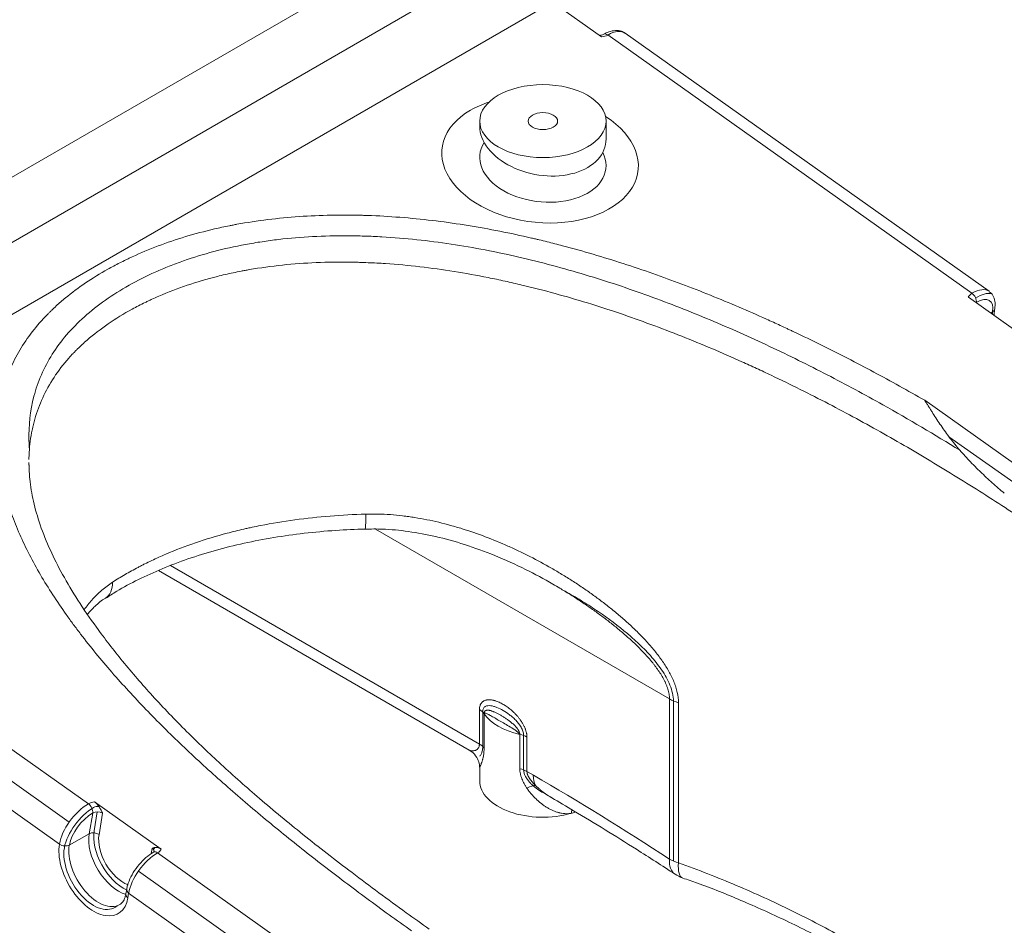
# Model space of a CAD drawing. Header units: millimetres. Extents: x 176 to 9387, y -11044 to -3322.
# Tile 255 of 256: x 9318 to 9335, y -10666 to -10650. Entities that reach past the tile are written whole.
import ezdxf

# ---------------------------------------------------------------- set-up
doc = ezdxf.new("R2010")
doc.units = ezdxf.units.MM
doc.header["$LTSCALE"] = 0.3175
doc.layers.add('1轮廓实线层', color=7, linetype='Continuous', lineweight=18)

# ---------------------------------------------------------------- blocks, each defined once
blk = doc.blocks.new('MR12-2010-Z')
at = {"layer": '1轮廓实线层'}
for p, q in [((64044.302, -21439.644), (64063.182, -21428.744)), ((64045.474, -21440.358), (64064.354, -21429.458)), ((64065.477, -21430.349), (64046.809, -21441.127)), ((64066.526, -21431.092), (64065.477, -21430.349)), ((64066.66, -21431.051), (64074.44, -21436.567)), ((64074.805, -21436.522), (64067.033, -21431.013)), ((64063.922, -21432.89), (64063.922, -21432.996)), ((64066.622, -21433.273), (64066.622, -21432.89)), ((64075.784, -21437.656), (64074.362, -21436.648)), ((64074.532, -21436.768), (64074.533, -21436.763)), ((64074.838, -21436.985), (64074.881, -21436.961)), ((64074.882, -21436.958), (64074.881, -21436.961)), ((64074.925, -21436.904), (64074.925, -21436.901)), ((64073.43, -21438.852), (64082.204, -21445.072)), ((64073.948, -21439.628), (64081.963, -21445.311)), ((64067.976, -21445.229), (64061.695, -21441.603)), ((64047.78, -21441.951), (64055.56, -21447.467)), ((64055.151, -21447.859), (64047.378, -21442.349)), ((64057.316, -21442.381), (64063.915, -21446.191)), ((64057.057, -21442.485), (64063.698, -21446.319)), ((64054.943, -21448.328), (64047.188, -21442.83)), ((64067.976, -21448.649), (64067.976, -21445.229)), ((64068.062, -21448.692), (64068.062, -21445.271)), ((64068.168, -21445.309), (64068.168, -21448.73)), ((64063.915, -21446.191), (64063.915, -21445.456)), ((64063.986, -21445.51), (64063.986, -21446.245)), ((64064.016, -21445.545), (64064.016, -21446.28)), ((64064.779, -21446.72), (64064.779, -21445.986)), ((64064.861, -21446.745), (64064.861, -21446.01)), ((64064.932, -21446.044), (64064.932, -21446.779)), ((64063.922, -21446.708), (64063.922, -21446.975)), ((64064.932, -21446.779), (64065.068, -21446.857)), ((64055.695, -21447.426), (64057.117, -21448.434)), ((64055.577, -21448.106), (64055.653, -21447.664)), ((64055.683, -21448.046), (64055.752, -21447.64)), ((64055.866, -21447.67), (64055.788, -21448.127)), ((64055.577, -21448.106), (64055.153, -21448.351)), ((64054.942, -21448.33), (64054.943, -21448.328)), ((64055.153, -21448.348), (64055.153, -21448.351)), ((64055.047, -21448.41), (64055.049, -21448.401)), ((64056.902, -21448.532), (64056.922, -21448.419)), ((64057.039, -21448.515), (64064.282, -21453.65)), ((64063.881, -21454.047), (64056.629, -21448.907)), ((64056.38, -21449.289), (64056.362, -21449.391)), ((64056.421, -21449.376), (64056.404, -21449.477)), ((64063.692, -21454.53), (64056.421, -21449.376))]:
    blk.add_line(p, q, dxfattribs=at)
blk.add_arc((64068.506, -21448.343), 0.75, 236.7469, 250.6924, dxfattribs=at)
for centre, major_axis, ratio, start_param, end_param in [((64066.449, -21430.902), (-0.298, 0.031), 0.638996, 1.896144, 2.419743), ((64066.648, -21431.166), (-0.075, 0.13), 0.57735, 5.384341, 6.269342), ((64066.598, -21431.624), (0.435, 0.611), 0.505931, 0.001448, 0.837479), ((64065.212, -21433.708), (-2.095, 0.234), 0.638444, 5.329474, 5.568922), ((64065.212, -21433.708), (-2.095, 0.234), 0.638444, 5.568922, 10.337172), ((64065.272, -21433.135), (-1.34, 0.251), 0.666904, 0.124865, 3.270286), ((64065.272, -21433.751), (-1.347, 0.15), 0.638444, 5.974459, 9.820531), ((64074.651, -21436.716), (-0.299, 0.032), 0.638826, 5.563769, 6.087367), ((64074.353, -21437.121), (0.457, 0.595), 0.474787, 0.018259, 0.85429), ((64074.428, -21436.681), (-0.075, 0.13), 0.57735, 3.749176, 5.384341), ((64074.459, -21437.196), (0.463, 0.591), 0.466268, 0.214255, 0.92358), ((64074.457, -21437.203), (0.37, 0.473), 0.466268, 5.570605, 7.141401), ((64075.508, -21437.452), (0.45, -0.779), 0.57735, 3.749176, 3.823544), ((64074.777, -21436.879), (0.148, -0.025), 0.670368, 5.603977, 6.29542), ((64074.777, -21436.876), (0.148, -0.025), 0.670368, 5.603977, 6.283785), ((64061.45, -21440.849), (0.022, -0.75), 0.041025, 0.003043, 0.954721), ((64055.519, -21442.446), (0.407, -0.63), 0.608982, 6.28233, 7.038742), ((64068.506, -21444.923), (-0.75, 0), 0.57735, 0.785398, 1.103389), ((64063.597, -21445.64), (-0.45, 0), 0.57735, 3.515853, 3.926991), ((64065.272, -21445.26), (1.35, 0), 0.57735, 3.515853, 4.338129), ((64064.614, -21446.227), (0.45, 0), 0.57735, 0.785398, 1.196536), ((64063.597, -21446.375), (-0.45, 0), 0.57735, 3.515853, 3.926991), ((64064.614, -21446.962), (0.45, 0), 0.57735, 0.785398, 1.196536), ((64065.598, -21446.55), (-0.375, -0.65), 0.57735, 5.497787, 5.903264), ((64065.068, -21496.459), (-30.375, 52.611), 0.57735, 5.430033, 5.497787), ((64065.272, -21446.975), (1.35, 0), 0.57735, 3.141596, 5.179498), ((64064.818, -21447.387), (0.339, 0.296), 0.306956, 0.323783, 0.979412), ((64055.473, -21448.021), (0.457, 0.595), 0.474787, 0.85429, 2.425086), ((64055.772, -21447.617), (-0.299, 0.032), 0.638826, 5.04017, 5.563769), ((64055.548, -21447.582), (-0.075, 0.13), 0.57735, 3.749176, 5.384341), ((64055.778, -21447.621), (-0.149, 0.016), 0.638826, 4.727437, 5.570647), ((64055.579, -21448.096), (0.463, 0.591), 0.466268, 0.859591, 2.426424), ((64055.578, -21448.103), (0.37, 0.473), 0.466268, 0.858216, 2.429012), ((64055.76, -21447.731), (-0.15, 0.008), 0.604965, 3.961921, 5.532717), ((64066.083, -21447.903), (0.09, -0.441), 0.420243, 3.845566, 4.074602), ((64065.272, -21446.975), (1.35, 0), 0.57735, 5.179498, 5.245101), ((64056.204, -21448.598), (-0.45, 0.779), 0.57735, 0.607583, 2.611135), ((64055.682, -21448.188), (0.148, -0.025), 0.670368, 0.891588, 2.462384), ((64056.31, -21448.536), (-0.45, 0.779), 0.57735, 0.610186, 2.461777), ((64056.31, -21448.536), (0.375, -0.65), 0.57735, 3.749176, 5.682728), ((64055.673, -21448.904), (-0.525, 0.909), 0.57735, 0.607583, 3.749176), ((64055.049, -21448.269), (-0.148, 0.025), 0.670368, 0.891588, 2.462384), ((64055.049, -21448.266), (-0.148, 0.025), 0.670368, 0.891588, 2.462384), ((64055.779, -21448.842), (0.45, -0.779), 0.57735, 3.749176, 6.285964), ((64055.673, -21448.904), (-0.45, 0.779), 0.57735, 0.604868, 3.259706), ((64056.952, -21449.069), (0.457, 0.595), 0.474787, 0.85429, 2.425086), ((64056.816, -21448.48), (-0.15, 0.008), 0.604965, 3.004819, 3.961921), ((64056.834, -21448.37), (-0.149, 0.016), 0.638826, 2.494727, 2.952869), ((64057.027, -21448.63), (-0.075, 0.13), 0.57735, 5.384341, 6.283275), ((64056.828, -21448.365), (-0.299, 0.032), 0.638826, 2.422176, 2.945775), ((64068.506, -21448.343), (-0.411, -0.627), 0.536938, 5.529445, 6.283206), ((64068.506, -21448.343), (-0.75, 0), 0.57735, 0.785398, 1.103389), ((64068.506, -21448.343), (-0.248, -0.708), 0.329993, 5.400931, 6.295018), ((64056.51, -21449.416), (-0.148, 0.025), 0.670368, 6.263662, 7.174773), ((64056.527, -21449.314), (-0.148, 0.025), 0.670368, 0.000359, 0.891588)]:
    blk.add_ellipse(centre, major_axis=major_axis, ratio=ratio, start_param=start_param, end_param=end_param, dxfattribs=at)
for major_axis in [(-1.35, 0), (-0.315, 0)]:
    blk.add_ellipse((64065.272, -21432.89), major_axis=major_axis, ratio=0.57735, dxfattribs=at)
for points, knots in [([(64066.573, -21431.036), (64066.566, -21431.04), (64066.547, -21431.049), (64066.512, -21431.057), (64066.487, -21431.059), (64066.479, -21431.06)], [0, 0, 0, 0, 0.368105, 0.786111, 1, 1, 1, 1]), ([(64067.013, -21431.009), (64066.994, -21430.993), (64066.937, -21430.957), (64066.818, -21430.949), (64066.691, -21430.976), (64066.609, -21431.015), (64066.573, -21431.036)], [0, 0, 0, 0, 0.159804, 0.453738, 0.758565, 1, 1, 1, 1]), ([(64062.468, -21450.181), (64062.145, -21449.952), (64061.826, -21449.722), (64061.197, -21449.257), (64060.886, -21449.022), (64060.274, -21448.55), (64059.973, -21448.312), (64059.381, -21447.831), (64059.09, -21447.588), (64058.52, -21447.097), (64058.241, -21446.85), (64057.832, -21446.474), (64057.697, -21446.348), (64057.432, -21446.094), (64057.301, -21445.967), (64057.042, -21445.71), (64056.915, -21445.581), (64056.664, -21445.321), (64056.541, -21445.19), (64056.299, -21444.926), (64056.18, -21444.794), (64055.947, -21444.526), (64055.833, -21444.391), (64055.61, -21444.119), (64055.501, -21443.982), (64055.368, -21443.809), (64055.342, -21443.774), (64055.29, -21443.705), (64055.264, -21443.67), (64055.187, -21443.566), (64055.136, -21443.496), (64054.987, -21443.286), (64054.892, -21443.145), (64054.709, -21442.863), (64054.621, -21442.721), (64054.455, -21442.436), (64054.376, -21442.292), (64054.228, -21442.004), (64054.158, -21441.86), (64054.03, -21441.568), (64053.971, -21441.422), (64053.864, -21441.127), (64053.816, -21440.979), (64053.77, -21440.811), (64053.765, -21440.792), (64053.755, -21440.755), (64053.75, -21440.736), (64053.736, -21440.68), (64053.709, -21440.568), (64053.686, -21440.456), (64053.645, -21440.232), (64053.625, -21440.084), (64053.602, -21439.787), (64053.597, -21439.639), (64053.606, -21439.344), (64053.619, -21439.196), (64053.652, -21438.976), (64053.665, -21438.903), (64053.683, -21438.821), (64053.687, -21438.802), (64053.691, -21438.784), (64053.698, -21438.757), (64053.711, -21438.702), (64053.726, -21438.648), (64053.777, -21438.468), (64053.827, -21438.327), (64053.947, -21438.05), (64054.016, -21437.914), (64054.174, -21437.648), (64054.263, -21437.517), (64054.46, -21437.262), (64054.569, -21437.138), (64054.695, -21437.009), (64054.703, -21437.001), (64054.718, -21436.986), (64054.74, -21436.963), (64054.794, -21436.911), (64054.841, -21436.867), (64054.937, -21436.779), (64055.002, -21436.722), (64055.206, -21436.555), (64055.349, -21436.448), (64055.651, -21436.244), (64055.81, -21436.146), (64056.059, -21436.007), (64056.144, -21435.961), (64056.274, -21435.895), (64056.318, -21435.873), (64056.384, -21435.841), (64056.407, -21435.83), (64056.451, -21435.809), (64056.474, -21435.798), (64056.676, -21435.705), (64056.862, -21435.627), (64057.242, -21435.483), (64057.437, -21435.417), (64057.838, -21435.297), (64058.043, -21435.242), (64058.359, -21435.169), (64058.465, -21435.146), (64058.6, -21435.119), (64058.627, -21435.114), (64058.668, -21435.106), (64058.681, -21435.104), (64058.708, -21435.098), (64058.776, -21435.086), (64058.844, -21435.074), (64059.117, -21435.028), (64059.338, -21434.998), (64059.783, -21434.949), (64060.008, -21434.93), (64060.46, -21434.905), (64060.689, -21434.898), (64061.034, -21434.895), (64061.149, -21434.896), (64061.28, -21434.898), (64061.294, -21434.898), (64061.323, -21434.899), (64061.338, -21434.899), (64061.381, -21434.9), (64061.468, -21434.903), (64061.555, -21434.906), (64061.845, -21434.917), (64062.075, -21434.932), (64062.535, -21434.97), (64062.764, -21434.994), (64063.22, -21435.05), (64063.448, -21435.083), (64063.901, -21435.156), (64064.127, -21435.197), (64064.578, -21435.286), (64064.803, -21435.334), (64065.055, -21435.393), (64065.083, -21435.399), (64065.139, -21435.412), (64065.222, -21435.432), (64065.417, -21435.48), (64065.583, -21435.522), (64065.912, -21435.609), (64066.13, -21435.67), (64066.562, -21435.797), (64066.775, -21435.863), (64067.199, -21436), (64067.41, -21436.071), (64067.827, -21436.217), (64068.034, -21436.292), (64068.444, -21436.447), (64068.648, -21436.527), (64069.053, -21436.689), (64069.254, -21436.773), (64069.653, -21436.943), (64069.851, -21437.03), (64070.147, -21437.163), (64070.294, -21437.23), (64070.441, -21437.298), (64070.514, -21437.332), (64070.538, -21437.343), (64070.587, -21437.366), (64070.806, -21437.469), (64071.023, -21437.574), (64071.404, -21437.762), (64071.594, -21437.858), (64071.969, -21438.051), (64072.155, -21438.149), (64072.709, -21438.445), (64073.072, -21438.647), (64073.43, -21438.852)], [0, 0, 0, 0, 0.03125, 0.03125, 0.0625, 0.0625, 0.09375, 0.09375, 0.125, 0.125, 0.15625, 0.15625, 0.171875, 0.171875, 0.1875, 0.1875, 0.203125, 0.203125, 0.21875, 0.21875, 0.234375, 0.234375, 0.25, 0.25, 0.265625, 0.265625, 0.269531, 0.269531, 0.273438, 0.273438, 0.28125, 0.28125, 0.296875, 0.296875, 0.3125, 0.3125, 0.328125, 0.328125, 0.34375, 0.34375, 0.359375, 0.359375, 0.375, 0.375, 0.376953, 0.376953, 0.378906, 0.378906, 0.382813, 0.390625, 0.390625, 0.40625, 0.40625, 0.421875, 0.421875, 0.4375, 0.4375, 0.445313, 0.445313, 0.446289, 0.447266, 0.447266, 0.449219, 0.453125, 0.453125, 0.46875, 0.46875, 0.484375, 0.484375, 0.5, 0.5, 0.515625, 0.515625, 0.516602, 0.516602, 0.517578, 0.519531, 0.523438, 0.523438, 0.53125, 0.53125, 0.546875, 0.546875, 0.5625, 0.5625, 0.570313, 0.570313, 0.574219, 0.574219, 0.576172, 0.576172, 0.578125, 0.578125, 0.59375, 0.59375, 0.609375, 0.609375, 0.625, 0.625, 0.632813, 0.632813, 0.634766, 0.634766, 0.635742, 0.635742, 0.636719, 0.640625, 0.640625, 0.65625, 0.65625, 0.671875, 0.671875, 0.6875, 0.6875, 0.695313, 0.695313, 0.696289, 0.696289, 0.697266, 0.697266, 0.699219, 0.703125, 0.703125, 0.71875, 0.71875, 0.734375, 0.734375, 0.75, 0.75, 0.765625, 0.765625, 0.78125, 0.78125, 0.783203, 0.783203, 0.785156, 0.789063, 0.796875, 0.796875, 0.8125, 0.8125, 0.828125, 0.828125, 0.84375, 0.84375, 0.859375, 0.859375, 0.875, 0.875, 0.890625, 0.890625, 0.90625, 0.90625, 0.914063, 0.917969, 0.917969, 0.919922, 0.919922, 0.921875, 0.9375, 0.9375, 0.953125, 0.953125, 0.96875, 0.96875, 1, 1, 1, 1]), ([(64054.301, -21439.898), (64054.296, -21439.835), (64054.293, -21439.772), (64054.283, -21439.39), (64054.315, -21439.075), (64054.418, -21438.687), (64054.441, -21438.609), (64054.495, -21438.456), (64054.524, -21438.38), (64054.622, -21438.156), (64054.699, -21438.011), (64054.879, -21437.728), (64054.98, -21437.59), (64055.209, -21437.323), (64055.336, -21437.194), (64055.755, -21436.819), (64056.074, -21436.595), (64056.607, -21436.296), (64056.794, -21436.202), (64057.087, -21436.07), (64057.187, -21436.028), (64057.39, -21435.948), (64057.492, -21435.909), (64058.013, -21435.727), (64058.454, -21435.61), (64059.034, -21435.502), (64059.152, -21435.482), (64059.389, -21435.447), (64059.508, -21435.431), (64059.867, -21435.389), (64060.108, -21435.369), (64060.595, -21435.343), (64060.84, -21435.337), (64061.211, -21435.339), (64061.335, -21435.341), (64061.584, -21435.349), (64061.709, -21435.354), (64062.331, -21435.39), (64062.823, -21435.443), (64063.798, -21435.59), (64064.281, -21435.684), (64065, -21435.849), (64065.239, -21435.909), (64065.712, -21436.035), (64065.946, -21436.102), (64066.639, -21436.31), (64067.092, -21436.462), (64067.981, -21436.784), (64068.417, -21436.956), (64069.276, -21437.316), (64069.699, -21437.504), (64070.532, -21437.896), (64070.944, -21438.099), (64071.75, -21438.516), (64072.145, -21438.729), (64073.096, -21439.262), (64073.645, -21439.586), (64074.183, -21439.919)], [0, 0, 0, 0, 0.011254, 0.011254, 0.067934, 0.067934, 0.082104, 0.082104, 0.096274, 0.096274, 0.124614, 0.124614, 0.152954, 0.152954, 0.181294, 0.181294, 0.237974, 0.237974, 0.266314, 0.266314, 0.280484, 0.280484, 0.294654, 0.294654, 0.351334, 0.351334, 0.365504, 0.365504, 0.379674, 0.379674, 0.408014, 0.408014, 0.436354, 0.436354, 0.450524, 0.450524, 0.464694, 0.464694, 0.521374, 0.521374, 0.578054, 0.578054, 0.606394, 0.606394, 0.634734, 0.634734, 0.691414, 0.691414, 0.748094, 0.748094, 0.804774, 0.804774, 0.861454, 0.861454, 0.918134, 0.918134, 1, 1, 1, 1]), ([(64076.939, -21442.365), (64076.939, -21442.365), (64076.938, -21442.364), (64076.937, -21442.363), (64076.935, -21442.362), (64076.93, -21442.359), (64076.92, -21442.352), (64076.902, -21442.338), (64076.864, -21442.312), (64076.788, -21442.258), (64076.635, -21442.15), (64076.329, -21441.937), (64076.064, -21441.755), (64075.531, -21441.395), (64075.172, -21441.157), (64074.443, -21440.69), (64074.073, -21440.46), (64073.511, -21440.12), (64073.322, -21440.008), (64072.941, -21439.786), (64072.749, -21439.675), (64072.362, -21439.457), (64072.167, -21439.35), (64071.774, -21439.136), (64071.575, -21439.031), (64071.175, -21438.822), (64070.973, -21438.719), (64070.565, -21438.516), (64070.359, -21438.416), (64070.099, -21438.293), (64070.047, -21438.268), (64069.943, -21438.219), (64069.786, -21438.146), (64069.628, -21438.075), (64069.311, -21437.932), (64069.099, -21437.839), (64068.67, -21437.658), (64068.455, -21437.569), (64068.019, -21437.397), (64067.8, -21437.313), (64067.358, -21437.15), (64067.135, -21437.07), (64066.685, -21436.918), (64066.458, -21436.844), (64065.999, -21436.703), (64065.767, -21436.636), (64065.299, -21436.507), (64065.062, -21436.447), (64064.763, -21436.375), (64064.703, -21436.361), (64064.583, -21436.334), (64064.402, -21436.293), (64064.222, -21436.255), (64063.86, -21436.183), (64063.618, -21436.139), (64063.133, -21436.062), (64062.889, -21436.028), (64062.4, -21435.972), (64062.154, -21435.949), (64061.784, -21435.924), (64061.66, -21435.918), (64061.475, -21435.91), (64061.413, -21435.908), (64061.335, -21435.905), (64061.319, -21435.905), (64061.288, -21435.904), (64061.242, -21435.903), (64060.948, -21435.898), (64060.672, -21435.901), (64060.186, -21435.921), (64059.945, -21435.939), (64059.469, -21435.989), (64059.233, -21436.021), (64058.971, -21436.067), (64058.942, -21436.072), (64058.898, -21436.08), (64058.884, -21436.082), (64058.855, -21436.088), (64058.782, -21436.102), (64058.71, -21436.116), (64058.54, -21436.152), (64058.427, -21436.178), (64058.095, -21436.262), (64057.88, -21436.325), (64057.462, -21436.466), (64057.26, -21436.543), (64057.015, -21436.65), (64056.942, -21436.682), (64056.87, -21436.716), (64056.834, -21436.733), (64056.822, -21436.739), (64056.798, -21436.75), (64056.786, -21436.756), (64056.68, -21436.808), (64056.587, -21436.856), (64056.318, -21437.003), (64056.147, -21437.107), (64055.825, -21437.327), (64055.674, -21437.443), (64055.463, -21437.627), (64055.395, -21437.69), (64055.313, -21437.77), (64055.297, -21437.787), (64055.265, -21437.819), (64055.217, -21437.868), (64055.172, -21437.918), (64055.024, -21438.085), (64054.919, -21438.222), (64054.734, -21438.504), (64054.653, -21438.649), (64054.517, -21438.946), (64054.461, -21439.097), (64054.406, -21439.291), (64054.39, -21439.35), (64054.376, -21439.409), (64054.367, -21439.448), (64054.346, -21439.547), (64054.329, -21439.646), (64054.309, -21439.805), (64054.301, -21439.884), (64054.294, -21440.013), (64054.292, -21440.063), (64054.291, -21440.112)], [0, 0, 0, 0, 0.000098, 0.000098, 0.000196, 0.000392, 0.000785, 0.00157, 0.00314, 0.00628, 0.012559, 0.025118, 0.050236, 0.050236, 0.100472, 0.100472, 0.150708, 0.150708, 0.175826, 0.175826, 0.200944, 0.200944, 0.226062, 0.226062, 0.251181, 0.251181, 0.276299, 0.276299, 0.301417, 0.301417, 0.307696, 0.307696, 0.313976, 0.326535, 0.326535, 0.351653, 0.351653, 0.376771, 0.376771, 0.401889, 0.401889, 0.427007, 0.427007, 0.452125, 0.452125, 0.477243, 0.477243, 0.502361, 0.502361, 0.508641, 0.508641, 0.51492, 0.527479, 0.527479, 0.552597, 0.552597, 0.577715, 0.577715, 0.602833, 0.602833, 0.615392, 0.615392, 0.621672, 0.621672, 0.623242, 0.623242, 0.624812, 0.627951, 0.653069, 0.653069, 0.678187, 0.678187, 0.703306, 0.703306, 0.706445, 0.706445, 0.708015, 0.708015, 0.709585, 0.715865, 0.715865, 0.728424, 0.728424, 0.753542, 0.753542, 0.77866, 0.77866, 0.784939, 0.788079, 0.788079, 0.789649, 0.789649, 0.791219, 0.791219, 0.803778, 0.803778, 0.828896, 0.828896, 0.854014, 0.854014, 0.866573, 0.866573, 0.869713, 0.869713, 0.872852, 0.879132, 0.879132, 0.90425, 0.90425, 0.929368, 0.929368, 0.954486, 0.954486, 0.960766, 0.963905, 0.963905, 0.967045, 0.979604, 0.979604, 0.992163, 0.992163, 1, 1, 1, 1]), ([(64074.925, -21436.901), (64074.931, -21436.87), (64074.938, -21436.789), (64074.921, -21436.673), (64074.873, -21436.573), (64074.824, -21436.542), (64074.808, -21436.534)], [0, 0, 0, 0, 0.216953, 0.564609, 0.877375, 1, 1, 1, 1]), ([(64074.915, -21437.039), (64074.915, -21437.001), (64074.917, -21436.955), (64074.923, -21436.913), (64074.925, -21436.904)], [0, 0, 0, 0, 0.77694, 1, 1, 1, 1]), ([(64075.13, -21440.836), (64075.044, -21440.763), (64074.958, -21440.689), (64074.83, -21440.575), (64074.788, -21440.536), (64074.704, -21440.459), (64074.663, -21440.42), (64074.601, -21440.36), (64074.58, -21440.34), (64074.54, -21440.3), (64074.519, -21440.28), (64074.459, -21440.219), (64074.419, -21440.178), (64074.341, -21440.096), (64074.303, -21440.054), (64074.227, -21439.97), (64074.19, -21439.927), (64074.117, -21439.842), (64074.081, -21439.799), (64074.012, -21439.712), (64073.978, -21439.668), (64073.912, -21439.58), (64073.879, -21439.536), (64073.816, -21439.448), (64073.786, -21439.404), (64073.726, -21439.316), (64073.697, -21439.272), (64073.641, -21439.184), (64073.613, -21439.141), (64073.579, -21439.088), (64073.573, -21439.077), (64073.559, -21439.056), (64073.553, -21439.045), (64073.533, -21439.014), (64073.507, -21438.972), (64073.481, -21438.931), (64073.462, -21438.901), (64073.452, -21438.886), (64073.442, -21438.87), (64073.438, -21438.864), (64073.437, -21438.862), (64073.436, -21438.861), (64073.435, -21438.86), (64073.433, -21438.857), (64073.432, -21438.855), (64073.43, -21438.852)], [0, 0, 0, 0, 0.125, 0.125, 0.1875, 0.1875, 0.25, 0.25, 0.28125, 0.28125, 0.3125, 0.3125, 0.375, 0.375, 0.4375, 0.4375, 0.5, 0.5, 0.5625, 0.5625, 0.625, 0.625, 0.6875, 0.6875, 0.75, 0.75, 0.8125, 0.8125, 0.875, 0.875, 0.890625, 0.890625, 0.90625, 0.90625, 0.9375, 0.96875, 0.96875, 0.984375, 0.992187, 0.994141, 0.995117, 0.995117, 0.996094, 0.996094, 1, 1, 1, 1]), ([(64054.29, -21440.18), (64054.29, -21440.188), (64054.29, -21440.195), (64054.29, -21440.213), (64054.29, -21440.223), (64054.29, -21440.234)], [0, 0, 0, 0, 0.410712, 0.410712, 1, 1, 1, 1]), ([(64062.843, -21450.144), (64062.679, -21450.027), (64062.121, -21449.628), (64061.212, -21448.959), (64060.166, -21448.146), (64059.232, -21447.375), (64058.404, -21446.642), (64057.638, -21445.911), (64056.933, -21445.176), (64056.291, -21444.434), (64055.762, -21443.75), (64055.336, -21443.131), (64055.007, -21442.581), (64054.735, -21442.044), (64054.525, -21441.521), (64054.379, -21441.013), (64054.305, -21440.584), (64054.294, -21440.329), (64054.294, -21440.229)], [0, 0, 0, 0, 0.039389, 0.134357, 0.223194, 0.304637, 0.380541, 0.452179, 0.528004, 0.600157, 0.669512, 0.724617, 0.776291, 0.824855, 0.875798, 0.923901, 0.96998, 1, 1, 1, 1]), ([(64056.079, -21442.735), (64056.164, -21442.679), (64056.253, -21442.625), (64056.434, -21442.52), (64056.527, -21442.468), (64056.646, -21442.406), (64056.669, -21442.393), (64056.706, -21442.375), (64056.718, -21442.369), (64056.742, -21442.356), (64056.803, -21442.326), (64056.864, -21442.296), (64057.012, -21442.226), (64057.113, -21442.18), (64057.42, -21442.049), (64057.632, -21441.968), (64058.068, -21441.819), (64058.293, -21441.751), (64058.642, -21441.659), (64058.759, -21441.629), (64058.909, -21441.595), (64058.939, -21441.588), (64058.999, -21441.575), (64059.089, -21441.555), (64059.18, -21441.537), (64059.482, -21441.477), (64059.727, -21441.437), (64060.222, -21441.37), (64060.472, -21441.343), (64060.977, -21441.303), (64061.231, -21441.289), (64061.488, -21441.282)], [0, 0, 0, 0, 0.0625, 0.0625, 0.125, 0.125, 0.140625, 0.140625, 0.148437, 0.148437, 0.15625, 0.1875, 0.1875, 0.25, 0.25, 0.375, 0.375, 0.5, 0.5, 0.5625, 0.5625, 0.578125, 0.578125, 0.59375, 0.625, 0.625, 0.75, 0.75, 0.875, 0.875, 1, 1, 1, 1]), ([(64061.488, -21441.282), (64061.576, -21441.279), (64061.664, -21441.279), (64061.839, -21441.283), (64061.926, -21441.287), (64062.101, -21441.299), (64062.188, -21441.308), (64062.297, -21441.321), (64062.319, -21441.323), (64062.363, -21441.329), (64062.428, -21441.337), (64062.493, -21441.347), (64062.622, -21441.368), (64062.708, -21441.383), (64062.878, -21441.418), (64062.963, -21441.436), (64063.132, -21441.477), (64063.215, -21441.498), (64063.382, -21441.545), (64063.465, -21441.569), (64063.713, -21441.646), (64063.877, -21441.703), (64064.202, -21441.826), (64064.363, -21441.893), (64064.562, -21441.981), (64064.602, -21441.999), (64064.662, -21442.027), (64064.681, -21442.036), (64064.721, -21442.054), (64064.82, -21442.101), (64064.918, -21442.149), (64065.151, -21442.268), (64065.304, -21442.35), (64065.53, -21442.48), (64065.604, -21442.524), (64065.753, -21442.614), (64065.826, -21442.659), (64065.972, -21442.753), (64066.045, -21442.801), (64066.188, -21442.898), (64066.259, -21442.947), (64066.4, -21443.048), (64066.47, -21443.1), (64066.608, -21443.205), (64066.677, -21443.259), (64066.812, -21443.368), (64066.879, -21443.424), (64066.962, -21443.495), (64066.979, -21443.509), (64067.011, -21443.538), (64067.028, -21443.553), (64067.077, -21443.596), (64067.109, -21443.626), (64067.205, -21443.715), (64067.268, -21443.775), (64067.39, -21443.898), (64067.45, -21443.96), (64067.536, -21444.056), (64067.565, -21444.089), (64067.621, -21444.154), (64067.648, -21444.187), (64067.702, -21444.254), (64067.729, -21444.288), (64067.767, -21444.34), (64067.78, -21444.357), (64067.805, -21444.392), (64067.817, -21444.409), (64067.854, -21444.462), (64067.877, -21444.497), (64067.922, -21444.569), (64067.944, -21444.605), (64067.985, -21444.677), (64068.004, -21444.714), (64068.04, -21444.788), (64068.056, -21444.825), (64068.076, -21444.872), (64068.079, -21444.882), (64068.087, -21444.9), (64068.09, -21444.91), (64068.1, -21444.938), (64068.12, -21444.995), (64068.135, -21445.051), (64068.159, -21445.163), (64068.168, -21445.237), (64068.168, -21445.309)], [0, 0, 0, 0, 0.03125, 0.03125, 0.0625, 0.0625, 0.09375, 0.09375, 0.101563, 0.101563, 0.109375, 0.125, 0.125, 0.15625, 0.15625, 0.1875, 0.1875, 0.21875, 0.21875, 0.25, 0.25, 0.3125, 0.3125, 0.375, 0.375, 0.390625, 0.390625, 0.398438, 0.398438, 0.40625, 0.4375, 0.4375, 0.5, 0.5, 0.53125, 0.53125, 0.5625, 0.5625, 0.59375, 0.59375, 0.625, 0.625, 0.65625, 0.65625, 0.6875, 0.6875, 0.71875, 0.71875, 0.726563, 0.726563, 0.734375, 0.734375, 0.75, 0.75, 0.78125, 0.78125, 0.8125, 0.8125, 0.828125, 0.828125, 0.84375, 0.84375, 0.859375, 0.859375, 0.867188, 0.867188, 0.875, 0.875, 0.890625, 0.890625, 0.90625, 0.90625, 0.921875, 0.921875, 0.9375, 0.9375, 0.941406, 0.941406, 0.945313, 0.945313, 0.953125, 0.96875, 0.96875, 1, 1, 1, 1]), ([(64055.933, -21443.079), (64056.008, -21443.028), (64056.224, -21442.889), (64056.625, -21442.675), (64057.133, -21442.444), (64057.684, -21442.235), (64058.27, -21442.052), (64058.884, -21441.899), (64059.519, -21441.777), (64060.175, -21441.686), (64060.828, -21441.626), (64061.264, -21441.606), (64061.473, -21441.601)], [0, 0, 0, 0, 0.057073, 0.160245, 0.264677, 0.3701, 0.476132, 0.582312, 0.688064, 0.793162, 0.901532, 1, 1, 1, 1]), ([(64061.472, -21441.604), (64061.596, -21441.599), (64061.904, -21441.596), (64062.41, -21441.647), (64062.997, -21441.756), (64063.615, -21441.927), (64064.257, -21442.161), (64064.887, -21442.447), (64065.294, -21442.666), (64065.485, -21442.778)], [0, 0, 0, 0, 0.087515, 0.218784, 0.359524, 0.510709, 0.672409, 0.843429, 1, 1, 1, 1]), ([(64055.472, -21443.317), (64055.524, -21443.247), (64055.578, -21443.182), (64055.701, -21443.044), (64055.773, -21442.973), (64055.884, -21442.877), (64055.922, -21442.846), (64055.999, -21442.788), (64056.038, -21442.761), (64056.079, -21442.735)], [0, 0, 0, 0, 0.289836, 0.289836, 0.644918, 0.644918, 0.822459, 0.822459, 1, 1, 1, 1]), ([(64067.976, -21445.229), (64067.976, -21445.194), (64067.973, -21445.159), (64067.961, -21445.088), (64067.953, -21445.053), (64067.936, -21444.998), (64067.93, -21444.98), (64067.92, -21444.953), (64067.916, -21444.944), (64067.909, -21444.925), (64067.905, -21444.916), (64067.897, -21444.898), (64067.893, -21444.889), (64067.885, -21444.871), (64067.881, -21444.862), (64067.868, -21444.835), (64067.859, -21444.817), (64067.83, -21444.765), (64067.81, -21444.73), (64067.767, -21444.661), (64067.744, -21444.628), (64067.697, -21444.561), (64067.672, -21444.528), (64067.634, -21444.479), (64067.621, -21444.463), (64067.595, -21444.43), (64067.582, -21444.414), (64067.541, -21444.367), (64067.514, -21444.336), (64067.459, -21444.274), (64067.43, -21444.244), (64067.373, -21444.184), (64067.344, -21444.155), (64067.285, -21444.096), (64067.256, -21444.068), (64067.165, -21443.982), (64067.104, -21443.927), (64066.979, -21443.817), (64066.916, -21443.764), (64066.787, -21443.658), (64066.722, -21443.607), (64066.591, -21443.506), (64066.524, -21443.456), (64066.391, -21443.359), (64066.324, -21443.311), (64066.188, -21443.217), (64066.12, -21443.171), (64065.983, -21443.081), (64065.914, -21443.036), (64065.774, -21442.949), (64065.704, -21442.906), (64065.585, -21442.834), (64065.535, -21442.805), (64065.486, -21442.777)], [0, 0, 0, 0, 0.034018, 0.034018, 0.068036, 0.068036, 0.085046, 0.085046, 0.09355, 0.09355, 0.102055, 0.102055, 0.110559, 0.110559, 0.119064, 0.119064, 0.136073, 0.136073, 0.170091, 0.170091, 0.204109, 0.204109, 0.238128, 0.238128, 0.255137, 0.255137, 0.272146, 0.272146, 0.306164, 0.306164, 0.340182, 0.340182, 0.374201, 0.374201, 0.408219, 0.408219, 0.476255, 0.476255, 0.544292, 0.544292, 0.612328, 0.612328, 0.680365, 0.680365, 0.748401, 0.748401, 0.816438, 0.816438, 0.884474, 0.884474, 0.952511, 0.952511, 1, 1, 1, 1]), ([(64055.541, -21443.415), (64055.593, -21443.357), (64055.717, -21443.232), (64055.847, -21443.119), (64055.924, -21443.078), (64055.927, -21443.077)], [0, 0, 0, 0, 0.420215, 0.98236, 1, 1, 1, 1]), ([(64068.062, -21445.271), (64068.061, -21445.217), (64068.054, -21445.16), (64068.028, -21445.045), (64068.01, -21444.989), (64067.965, -21444.877), (64067.938, -21444.821), (64067.847, -21444.657), (64067.774, -21444.553), (64067.654, -21444.401), (64067.612, -21444.352), (64067.525, -21444.255), (64067.48, -21444.208), (64067.344, -21444.069), (64067.249, -21443.981), (64066.957, -21443.726), (64066.751, -21443.568), (64066.43, -21443.345), (64066.321, -21443.272), (64066.101, -21443.134), (64065.989, -21443.067), (64065.819, -21442.969), (64065.76, -21442.936), (64065.701, -21442.904)], [0, 0, 0, 0, 0.056889, 0.056889, 0.11224, 0.11224, 0.167591, 0.167591, 0.278293, 0.278293, 0.333644, 0.333644, 0.388995, 0.388995, 0.499697, 0.499697, 0.721101, 0.721101, 0.831803, 0.831803, 0.942505, 0.942505, 1, 1, 1, 1]), ([(64063.915, -21445.456), (64063.915, -21445.44), (64063.916, -21445.424), (64063.921, -21445.394), (64063.924, -21445.38), (64063.93, -21445.364), (64063.932, -21445.361), (64063.934, -21445.355), (64063.938, -21445.345), (64063.943, -21445.337), (64063.953, -21445.321), (64063.96, -21445.311), (64063.971, -21445.3), (64063.973, -21445.298), (64063.977, -21445.294), (64063.984, -21445.288), (64063.991, -21445.283), (64064.005, -21445.273), (64064.016, -21445.268), (64064.037, -21445.259), (64064.048, -21445.255), (64064.063, -21445.252), (64064.066, -21445.251), (64064.072, -21445.25), (64064.081, -21445.249), (64064.09, -21445.248), (64064.109, -21445.246), (64064.121, -21445.246), (64064.147, -21445.247), (64064.16, -21445.248), (64064.187, -21445.252), (64064.2, -21445.254), (64064.217, -21445.258), (64064.221, -21445.259), (64064.227, -21445.261), (64064.238, -21445.263), (64064.248, -21445.266), (64064.269, -21445.273), (64064.283, -21445.277), (64064.311, -21445.288), (64064.325, -21445.294), (64064.367, -21445.313), (64064.395, -21445.327), (64064.43, -21445.348), (64064.441, -21445.354), (64064.452, -21445.361), (64064.459, -21445.365), (64064.463, -21445.367), (64064.48, -21445.379), (64064.495, -21445.388), (64064.537, -21445.418), (64064.565, -21445.44), (64064.606, -21445.474), (64064.619, -21445.487), (64064.646, -21445.512), (64064.66, -21445.524), (64064.68, -21445.545), (64064.686, -21445.552), (64064.7, -21445.566), (64064.706, -21445.573), (64064.726, -21445.594), (64064.738, -21445.609), (64064.763, -21445.64), (64064.775, -21445.656), (64064.798, -21445.688), (64064.81, -21445.704), (64064.823, -21445.726), (64064.826, -21445.73), (64064.831, -21445.739), (64064.839, -21445.752), (64064.847, -21445.765), (64064.861, -21445.791), (64064.87, -21445.809), (64064.883, -21445.836), (64064.887, -21445.846), (64064.892, -21445.859), (64064.894, -21445.864), (64064.898, -21445.873), (64064.899, -21445.878), (64064.908, -21445.901), (64064.913, -21445.919), (64064.92, -21445.947), (64064.922, -21445.956), (64064.925, -21445.969), (64064.926, -21445.974), (64064.927, -21445.983), (64064.928, -21445.987), (64064.931, -21446.01), (64064.932, -21446.027), (64064.932, -21446.044)], [0, 0, 0, 0, 0.03125, 0.03125, 0.0625, 0.0625, 0.070312, 0.070312, 0.078125, 0.09375, 0.09375, 0.125, 0.125, 0.132812, 0.132812, 0.140625, 0.15625, 0.15625, 0.1875, 0.1875, 0.21875, 0.21875, 0.226562, 0.226562, 0.234375, 0.25, 0.25, 0.28125, 0.28125, 0.3125, 0.3125, 0.34375, 0.34375, 0.351562, 0.351562, 0.359375, 0.375, 0.375, 0.40625, 0.40625, 0.4375, 0.4375, 0.5, 0.5, 0.515625, 0.523437, 0.523437, 0.53125, 0.53125, 0.5625, 0.5625, 0.625, 0.625, 0.65625, 0.65625, 0.6875, 0.6875, 0.703125, 0.703125, 0.71875, 0.71875, 0.75, 0.75, 0.78125, 0.78125, 0.8125, 0.8125, 0.820313, 0.820313, 0.828125, 0.84375, 0.84375, 0.875, 0.875, 0.890625, 0.890625, 0.898438, 0.898438, 0.90625, 0.90625, 0.9375, 0.9375, 0.953125, 0.953125, 0.960938, 0.960938, 0.96875, 0.96875, 1, 1, 1, 1]), ([(64063.987, -21445.51), (64063.986, -21445.506), (64063.986, -21445.502), (64063.986, -21445.484), (64063.988, -21445.472), (64063.993, -21445.449), (64063.997, -21445.439), (64064.012, -21445.412), (64064.026, -21445.398), (64064.058, -21445.38), (64064.077, -21445.375), (64064.115, -21445.37), (64064.136, -21445.371), (64064.178, -21445.376), (64064.2, -21445.381), (64064.244, -21445.393), (64064.266, -21445.401), (64064.333, -21445.427), (64064.378, -21445.45), (64064.469, -21445.502), (64064.514, -21445.532), (64064.581, -21445.583), (64064.603, -21445.6), (64064.647, -21445.639), (64064.669, -21445.659), (64064.733, -21445.725), (64064.773, -21445.774), (64064.821, -21445.858), (64064.836, -21445.887), (64064.85, -21445.931), (64064.854, -21445.946), (64064.86, -21445.975), (64064.861, -21445.989), (64064.861, -21446.005), (64064.861, -21446.007), (64064.861, -21446.01)], [0, 0, 0, 0, 0.009619, 0.009619, 0.040372, 0.040372, 0.071125, 0.071125, 0.13263, 0.13263, 0.194135, 0.194135, 0.25564, 0.25564, 0.317145, 0.317145, 0.378651, 0.378651, 0.501661, 0.501661, 0.624671, 0.624671, 0.686177, 0.686177, 0.747682, 0.747682, 0.870692, 0.870692, 0.932197, 0.932197, 0.96295, 0.96295, 0.993703, 0.993703, 1, 1, 1, 1]), ([(64064.779, -21445.986), (64064.779, -21445.98), (64064.778, -21445.974), (64064.777, -21445.965), (64064.776, -21445.963), (64064.775, -21445.957), (64064.774, -21445.954), (64064.772, -21445.944), (64064.77, -21445.939), (64064.765, -21445.927), (64064.763, -21445.921), (64064.758, -21445.912), (64064.757, -21445.909), (64064.754, -21445.903), (64064.752, -21445.9), (64064.749, -21445.894), (64064.747, -21445.891), (64064.743, -21445.886), (64064.742, -21445.883), (64064.732, -21445.869), (64064.724, -21445.858), (64064.708, -21445.837), (64064.699, -21445.827), (64064.681, -21445.807), (64064.671, -21445.798), (64064.653, -21445.78), (64064.643, -21445.771), (64064.624, -21445.754), (64064.614, -21445.745), (64064.599, -21445.733), (64064.595, -21445.729), (64064.585, -21445.721), (64064.58, -21445.717), (64064.565, -21445.706), (64064.555, -21445.698), (64064.526, -21445.677), (64064.506, -21445.663), (64064.467, -21445.637), (64064.448, -21445.624), (64064.419, -21445.606), (64064.409, -21445.6), (64064.39, -21445.589), (64064.38, -21445.583), (64064.352, -21445.567), (64064.333, -21445.556), (64064.296, -21445.537), (64064.278, -21445.527), (64064.251, -21445.515), (64064.242, -21445.511), (64064.224, -21445.503), (64064.216, -21445.499), (64064.189, -21445.489), (64064.173, -21445.483), (64064.148, -21445.476), (64064.14, -21445.474), (64064.128, -21445.472), (64064.124, -21445.471), (64064.116, -21445.47), (64064.112, -21445.469), (64064.1, -21445.468), (64064.093, -21445.468), (64064.078, -21445.469), (64064.071, -21445.47), (64064.061, -21445.472), (64064.058, -21445.473), (64064.053, -21445.475), (64064.052, -21445.476), (64064.049, -21445.478), (64064.047, -21445.478), (64064.043, -21445.481), (64064.04, -21445.483), (64064.035, -21445.488), (64064.033, -21445.491), (64064.029, -21445.495), (64064.028, -21445.496), (64064.026, -21445.5), (64064.025, -21445.502), (64064.022, -21445.507), (64064.021, -21445.511), (64064.018, -21445.52), (64064.017, -21445.524), (64064.016, -21445.532), (64064.016, -21445.534), (64064.016, -21445.54), (64064.016, -21445.542), (64064.016, -21445.545)], [0, 0, 0, 0, 0.015625, 0.015625, 0.023438, 0.023438, 0.03125, 0.03125, 0.046875, 0.046875, 0.0625, 0.0625, 0.070313, 0.070313, 0.078125, 0.078125, 0.085938, 0.085938, 0.09375, 0.09375, 0.125, 0.125, 0.15625, 0.15625, 0.1875, 0.1875, 0.21875, 0.21875, 0.25, 0.25, 0.265625, 0.265625, 0.28125, 0.28125, 0.3125, 0.3125, 0.375, 0.375, 0.4375, 0.4375, 0.46875, 0.46875, 0.5, 0.5, 0.5625, 0.5625, 0.625, 0.625, 0.65625, 0.65625, 0.6875, 0.6875, 0.75, 0.75, 0.78125, 0.78125, 0.796875, 0.796875, 0.8125, 0.8125, 0.84375, 0.84375, 0.875, 0.875, 0.890625, 0.890625, 0.898438, 0.898438, 0.90625, 0.90625, 0.921875, 0.921875, 0.9375, 0.9375, 0.945313, 0.945313, 0.953125, 0.953125, 0.96875, 0.96875, 0.984375, 0.984375, 0.992188, 0.992188, 1, 1, 1, 1]), ([(64064.016, -21445.545), (64064.019, -21445.542), (64064.022, -21445.539), (64064.029, -21445.535), (64064.033, -21445.534), (64064.045, -21445.533), (64064.055, -21445.535), (64064.085, -21445.545), (64064.108, -21445.557), (64064.16, -21445.587), (64064.189, -21445.603), (64064.25, -21445.639), (64064.283, -21445.659), (64064.353, -21445.699), (64064.39, -21445.72), (64064.466, -21445.763), (64064.505, -21445.786), (64064.587, -21445.834), (64064.629, -21445.859), (64064.689, -21445.901), (64064.709, -21445.916), (64064.737, -21445.941), (64064.746, -21445.949), (64064.763, -21445.967), (64064.771, -21445.976), (64064.779, -21445.986)], [0, 0, 0, 0, 0.03125, 0.03125, 0.0625, 0.0625, 0.125, 0.125, 0.25, 0.25, 0.375, 0.375, 0.5, 0.5, 0.625, 0.625, 0.75, 0.75, 0.875, 0.875, 0.9375, 0.9375, 0.96875, 0.96875, 1, 1, 1, 1]), ([(64063.698, -21446.319), (64063.699, -21446.32), (64063.7, -21446.321), (64063.708, -21446.325), (64063.716, -21446.328), (64063.733, -21446.333), (64063.742, -21446.335), (64063.756, -21446.337), (64063.761, -21446.337), (64063.771, -21446.337), (64063.776, -21446.337), (64063.792, -21446.337), (64063.802, -21446.335), (64063.819, -21446.331), (64063.824, -21446.33), (64063.835, -21446.326), (64063.84, -21446.323), (64063.848, -21446.319), (64063.851, -21446.318), (64063.857, -21446.314), (64063.859, -21446.313), (64063.867, -21446.307), (64063.872, -21446.303), (64063.882, -21446.293), (64063.887, -21446.287), (64063.894, -21446.278), (64063.896, -21446.274), (64063.899, -21446.269), (64063.9, -21446.267), (64063.902, -21446.263), (64063.903, -21446.26), (64063.907, -21446.25), (64063.91, -21446.24), (64063.912, -21446.226), (64063.913, -21446.223), (64063.914, -21446.217), (64063.914, -21446.214), (64063.915, -21446.205), (64063.915, -21446.198), (64063.915, -21446.191)], [0, 0, 0, 0, 0.017894, 0.017894, 0.140657, 0.140657, 0.263421, 0.263421, 0.324802, 0.324802, 0.386184, 0.386184, 0.508947, 0.508947, 0.570329, 0.570329, 0.63171, 0.63171, 0.662401, 0.662401, 0.693092, 0.693092, 0.754474, 0.754474, 0.815855, 0.815855, 0.846546, 0.846546, 0.861891, 0.861891, 0.877237, 0.877237, 0.938618, 0.938618, 0.953964, 0.953964, 0.969309, 0.969309, 1, 1, 1, 1]), ([(64063.922, -21446.448), (64063.922, -21446.45), (64063.924, -21446.45), (64063.932, -21446.443), (64063.938, -21446.436), (64063.951, -21446.414), (64063.958, -21446.4), (64063.969, -21446.368), (64063.972, -21446.357), (64063.979, -21446.329), (64063.981, -21446.314), (64063.985, -21446.28), (64063.986, -21446.263), (64063.986, -21446.245)], [0, 0, 0, 0, 0.21808, 0.21808, 0.445254, 0.445254, 0.672428, 0.672428, 0.786014, 0.786014, 0.899601, 0.899601, 1, 1, 1, 1]), ([(64063.695, -21446.325), (64063.712, -21446.332), (64063.779, -21446.365), (64063.859, -21446.464), (64063.913, -21446.593), (64063.922, -21446.672), (64063.921, -21446.708)], [0, 0, 0, 0, 0.112319, 0.483067, 0.773571, 1, 1, 1, 1]), ([(64064.016, -21446.28), (64064.016, -21446.311), (64064.014, -21446.341), (64064.011, -21446.375), (64064.011, -21446.382), (64064.009, -21446.395), (64064.008, -21446.401), (64064.006, -21446.42), (64064.004, -21446.432), (64063.998, -21446.467), (64063.993, -21446.488), (64063.986, -21446.512), (64063.985, -21446.517), (64063.983, -21446.526), (64063.981, -21446.53), (64063.977, -21446.544), (64063.975, -21446.552), (64063.967, -21446.576), (64063.961, -21446.59), (64063.952, -21446.617), (64063.947, -21446.629), (64063.942, -21446.643), (64063.941, -21446.646), (64063.939, -21446.651), (64063.936, -21446.658), (64063.933, -21446.665), (64063.929, -21446.678), (64063.926, -21446.686), (64063.923, -21446.699), (64063.922, -21446.704), (64063.922, -21446.708)], [0, 0, 0, 0, 0.111111, 0.111111, 0.138889, 0.138889, 0.166667, 0.166667, 0.222222, 0.222222, 0.333334, 0.333334, 0.361112, 0.361112, 0.388889, 0.388889, 0.444445, 0.444445, 0.555556, 0.555556, 0.666667, 0.666667, 0.694445, 0.694445, 0.722223, 0.777779, 0.777779, 0.88889, 0.88889, 1, 1, 1, 1]), ([(64064.932, -21447.136), (64064.921, -21447.119), (64064.91, -21447.103), (64064.89, -21447.07), (64064.88, -21447.053), (64064.862, -21447.019), (64064.853, -21447.002), (64064.837, -21446.967), (64064.829, -21446.95), (64064.816, -21446.915), (64064.809, -21446.897), (64064.801, -21446.87), (64064.799, -21446.861), (64064.794, -21446.843), (64064.792, -21446.835), (64064.786, -21446.808), (64064.783, -21446.79), (64064.78, -21446.755), (64064.779, -21446.738), (64064.779, -21446.72)], [0, 0, 0, 0, 0.125, 0.125, 0.25, 0.25, 0.375, 0.375, 0.5, 0.5, 0.625, 0.625, 0.6875, 0.6875, 0.75, 0.75, 0.875, 0.875, 1, 1, 1, 1]), ([(64064.861, -21446.745), (64064.862, -21446.759), (64064.863, -21446.774), (64064.871, -21446.81), (64064.878, -21446.833), (64064.897, -21446.877), (64064.908, -21446.898), (64064.947, -21446.96), (64064.979, -21446.999), (64065.028, -21447.051), (64065.044, -21447.066), (64065.06, -21447.08)], [0, 0, 0, 0, 0.117548, 0.117548, 0.299166, 0.299166, 0.480784, 0.480784, 0.844019, 0.844019, 1, 1, 1, 1]), ([(64064.932, -21446.779), (64064.932, -21446.791), (64064.934, -21446.804), (64064.938, -21446.824), (64064.94, -21446.831), (64064.945, -21446.844), (64064.947, -21446.851), (64064.953, -21446.864), (64064.956, -21446.871), (64064.961, -21446.881), (64064.962, -21446.884), (64064.966, -21446.891), (64064.967, -21446.894), (64064.976, -21446.91), (64064.984, -21446.923), (64065.001, -21446.947), (64065.01, -21446.959), (64065.028, -21446.983), (64065.038, -21446.995), (64065.058, -21447.018), (64065.068, -21447.029), (64065.089, -21447.052), (64065.1, -21447.063), (64065.111, -21447.073)], [0, 0, 0, 0, 0.125, 0.125, 0.1875, 0.1875, 0.25, 0.25, 0.3125, 0.3125, 0.34375, 0.34375, 0.375, 0.375, 0.5, 0.5, 0.625, 0.625, 0.75, 0.75, 0.875, 0.875, 1, 1, 1, 1]), ([(64065.06, -21447.08), (64065.062, -21447.082), (64065.065, -21447.085), (64065.106, -21447.121), (64065.146, -21447.151), (64065.23, -21447.206), (64065.274, -21447.23), (64065.325, -21447.253), (64065.33, -21447.255), (64065.334, -21447.258)], [0, 0, 0, 0, 0.031197, 0.031197, 0.491036, 0.491036, 0.950875, 0.950875, 1, 1, 1, 1]), ([(64065.111, -21447.073), (64065.128, -21447.09), (64065.145, -21447.106), (64065.18, -21447.138), (64065.199, -21447.154), (64065.235, -21447.184), (64065.254, -21447.199), (64065.292, -21447.227), (64065.311, -21447.241), (64065.369, -21447.282), (64065.409, -21447.308), (64065.454, -21447.334), (64065.457, -21447.336), (64065.46, -21447.338)], [0, 0, 0, 0, 0.162206, 0.162206, 0.324412, 0.324412, 0.486618, 0.486618, 0.648824, 0.648824, 0.973236, 0.973236, 1, 1, 1, 1]), ([(64065.88, -21447.671), (64065.874, -21447.672), (64065.868, -21447.673), (64065.857, -21447.674), (64065.839, -21447.677), (64065.822, -21447.678), (64065.787, -21447.68), (64065.763, -21447.679), (64065.717, -21447.676), (64065.694, -21447.673), (64065.659, -21447.667), (64065.642, -21447.664), (64065.625, -21447.66), (64065.613, -21447.657), (64065.608, -21447.655), (64065.579, -21447.648), (64065.557, -21447.64), (64065.512, -21447.624), (64065.491, -21447.615), (64065.448, -21447.595), (64065.427, -21447.585), (64065.385, -21447.562), (64065.365, -21447.55), (64065.324, -21447.525), (64065.304, -21447.511), (64065.275, -21447.49), (64065.265, -21447.483), (64065.245, -21447.468), (64065.236, -21447.461), (64065.189, -21447.423), (64065.153, -21447.391), (64065.101, -21447.341), (64065.084, -21447.323), (64065.051, -21447.288), (64065.035, -21447.27), (64065.004, -21447.233), (64064.989, -21447.214), (64064.959, -21447.175), (64064.945, -21447.156), (64064.932, -21447.136)], [0, 0, 0, 0, 0.015625, 0.015625, 0.03125, 0.0625, 0.0625, 0.125, 0.125, 0.1875, 0.1875, 0.21875, 0.234375, 0.234375, 0.25, 0.25, 0.3125, 0.3125, 0.375, 0.375, 0.4375, 0.4375, 0.5, 0.5, 0.5625, 0.5625, 0.59375, 0.59375, 0.625, 0.625, 0.75, 0.75, 0.8125, 0.8125, 0.875, 0.875, 0.9375, 0.9375, 1, 1, 1, 1]), ([(64055.695, -21447.426), (64055.704, -21447.432), (64055.713, -21447.439), (64055.726, -21447.452), (64055.73, -21447.456), (64055.739, -21447.465), (64055.743, -21447.469), (64055.755, -21447.483), (64055.763, -21447.493), (64055.778, -21447.513), (64055.785, -21447.524), (64055.796, -21447.54), (64055.799, -21447.545), (64055.806, -21447.556), (64055.809, -21447.562), (64055.819, -21447.579), (64055.825, -21447.59), (64055.837, -21447.613), (64055.846, -21447.63), (64055.856, -21447.65), (64055.861, -21447.66), (64055.863, -21447.664), (64055.864, -21447.667), (64055.865, -21447.669), (64055.866, -21447.67)], [0, 0, 0, 0, 0.125, 0.125, 0.1875, 0.1875, 0.25, 0.25, 0.375, 0.375, 0.5, 0.5, 0.5625, 0.5625, 0.625, 0.625, 0.75, 0.75, 0.875, 0.9375, 0.96875, 0.984375, 0.984375, 1, 1, 1, 1]), ([(64065.46, -21447.339), (64065.616, -21447.43), (64066.22, -21447.784), (64067.098, -21448.326), (64067.82, -21448.79), (64068.095, -21448.97)], [0, 0, 0, 0, 0.177806, 0.687011, 1, 1, 1, 1]), ([(64056.952, -21448.5), (64056.924, -21448.516), (64056.843, -21448.569), (64056.712, -21448.683), (64056.574, -21448.848), (64056.464, -21449.027), (64056.404, -21449.177), (64056.384, -21449.262), (64056.38, -21449.289)], [0, 0, 0, 0, 0.106157, 0.307267, 0.505968, 0.704874, 0.906614, 1, 1, 1, 1]), ([(64056.922, -21448.419), (64056.923, -21448.418), (64056.924, -21448.418), (64056.925, -21448.418), (64056.928, -21448.417), (64056.934, -21448.415), (64056.947, -21448.41), (64056.958, -21448.407), (64056.973, -21448.404), (64056.98, -21448.402), (64056.992, -21448.4), (64056.996, -21448.4), (64057.003, -21448.399), (64057.007, -21448.399), (64057.02, -21448.399), (64057.028, -21448.399), (64057.045, -21448.402), (64057.053, -21448.404), (64057.067, -21448.408), (64057.071, -21448.409), (64057.08, -21448.413), (64057.085, -21448.415), (64057.098, -21448.422), (64057.107, -21448.427), (64057.117, -21448.434)], [0, 0, 0, 0, 0.015625, 0.015625, 0.03125, 0.0625, 0.125, 0.25, 0.25, 0.375, 0.375, 0.4375, 0.4375, 0.5, 0.5, 0.625, 0.625, 0.75, 0.75, 0.8125, 0.8125, 0.875, 0.875, 1, 1, 1, 1]), ([(64056.968, -21448.488), (64056.968, -21448.487), (64056.967, -21448.488), (64056.963, -21448.493), (64056.954, -21448.498), (64056.952, -21448.5)], [0, 0, 0, 0, 0.148907, 0.806483, 1, 1, 1, 1]), ([(64068.168, -21448.73), (64068.379, -21448.804), (64068.587, -21448.881), (64068.999, -21449.041), (64069.203, -21449.124), (64069.606, -21449.295), (64069.806, -21449.383), (64070.201, -21449.563), (64070.397, -21449.656), (64070.784, -21449.847), (64070.976, -21449.944), (64071.357, -21450.144), (64071.546, -21450.247), (64071.92, -21450.456), (64072.106, -21450.562), (64072.474, -21450.78), (64072.656, -21450.891), (64073.2, -21451.23), (64073.556, -21451.464), (64073.982, -21451.758), (64074.057, -21451.809), (64074.131, -21451.861)], [0, 0, 0, 0, 0.095935, 0.095935, 0.19187, 0.19187, 0.287804, 0.287804, 0.383739, 0.383739, 0.479674, 0.479674, 0.575609, 0.575609, 0.671543, 0.671543, 0.767478, 0.767478, 0.959348, 0.959348, 1, 1, 1, 1]), ([(64068.261, -21449.053), (64068.366, -21449.088), (64068.789, -21449.233), (64069.526, -21449.532), (64070.489, -21449.965), (64071.486, -21450.47), (64072.493, -21451.042), (64073.38, -21451.599), (64073.917, -21451.971), (64074.129, -21452.123)], [0, 0, 0, 0, 0.048723, 0.19695, 0.354441, 0.522184, 0.701354, 0.880404, 1, 1, 1, 1]), ([(64056.362, -21449.391), (64056.358, -21449.416), (64056.341, -21449.486), (64056.297, -21449.57), (64056.253, -21449.608), (64056.23, -21449.62)], [0, 0, 0, 0, 0.209533, 0.614831, 1, 1, 1, 1])]:
    blk.add_open_spline(points, degree=3, knots=knots, dxfattribs=at)

msp = doc.modelspace()

# ---------------------------------------------------------------- block references
at = {"layer": '1轮廓实线层', "lineweight": 13, "xscale": 0.8, "yscale": 0.8, "zscale": 0.8}
msp.add_blockref('MR12-2010-Z', (-41925.45569, 6494.33619), dxfattribs=at)

doc.saveas('drawing.dxf')
